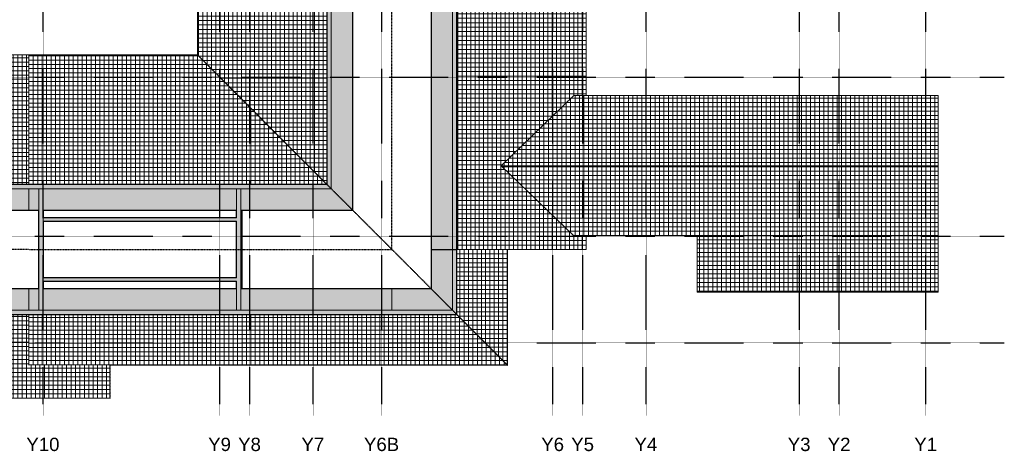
# Model space of a CAD drawing. Header units: millimetres. Extents: x -60431 to 6530, y -9675 to 36992.
# Tile 2 of 3: x -37811 to 6530, y -9675 to 9733. Entities that reach past the tile are written whole.
import ezdxf

# ---------------------------------------------------------------- set-up
doc = ezdxf.new("R2010")
doc.units = ezdxf.units.MM
doc.linetypes.add('Grid Line', pattern=[5, 2, -1, 1, -1])
doc.linetypes.add('Overhead', pattern=[3.96875, 2.38125, -1.5875])
doc.layers.add('IfcAnnotation', color=7, linetype='Continuous', lineweight=9, true_color=0x00a600)
for name, color, linetype, lineweight in [('IfcGrid', 7, 'Continuous', 9), ('IfcRoof', 7, 'Continuous', 9), ('IfcWall', 7, 'Continuous', 9), ('Roofs', 7, 'Continuous', 25)]:
    doc.layers.add(name, color=color, linetype=linetype, lineweight=lineweight)
doc.styles.add('Arial', font='arial.ttf', dxfattribs={"height": 600})
pattern_1 = [(0, (0, -371.15), (0, 193.185), []), (90, (0, -371.15), (-200, 1e-14), [])]
pattern_2 = [(0, (0, 0), (812.8, 203.2), [67.056, -542.544, 67.056, -542.544, -3251.2]), (0, (0, 0), (812.8, 203.2), [-1219.2, 67.056, -1152.144, 67.056, -542.544, -1422.4]), (0, (0, 0), (812.8, 203.2), [-3048, 67.056, -339.344, 67.056, -948.944]), (120, (304.8, 101.6), (-582.3764, 602.3054), [67.056, -542.544, 67.056, -542.544, -3251.2]), (120, (304.8, 101.6), (-582.3764, 602.3054), [-1219.2, 67.056, -1152.144, 67.056, -542.544, -1422.4]), (120, (304.8, 101.6), (-582.3764, 602.3054), [-3048, 67.056, -339.344, 67.056, -948.944]), (240, (406.4, 508), (-230.4236, -805.5054), [67.056, -542.544, 67.056, -542.544, -3251.2]), (240, (406.4, 508), (-230.4236, -805.5054), [-1219.2, 67.056, -1152.144, 67.056, -542.544, -1422.4]), (240, (406.4, 508), (-230.4236, -805.5054), [-3048, 67.056, -339.344, 67.056, -948.944])]

msp = doc.modelspace()

# ---------------------------------------------------------------- hatches: boundary and pattern name
at = {"layer": 'IfcRoof', "true_color": 0xc0c0c0}
for points in [[(-27850, 2132), (-23782, 2132), (-23782, 21400), (-23975, 21400), (-23975, 2325), (-37400, 2325), (-37400, 2132), (-28050, 2132)], [(-18318, -600), (-18318, 10600), (-19284, 10600), (-19284, -600)], [(-18125, -600), (-18125, 10600), (-18318, 10600), (-18318, -600)], [(-40362, 2132), (-37400, 2132), (-37400, 2325), (-58150, 2325), (-58150, 2132), (-45511, 2132)], [(-18125, -3525), (-18125, -600), (-18318, -600), (-18318, -3332)], [(-37400, -3525), (-37400, -3332), (-58150, -3332), (-58150, -3525), (-45511, -3525)], [(-36750, -3525), (-21050, -3525), (-21050, -3332), (-37400, -3332), (-37400, -3525), (-36950, -3525)], [(-18125, -3525), (-18318, -3332), (-21050, -3332), (-21050, -3525)]]:
    msp.add_hatch(color=9, dxfattribs=at).paths.add_polyline_path(points)
h = msp.add_hatch(color=9, dxfattribs=at)
h.paths.add_polyline_path([(-23782, 1166), (-22816, 1166), (-22816, 21400), (-23782, 21400), (-23782, 2132), (-27850, 2132), (-27850, 1166), (-23975, 1166)])
h.paths.add_polyline_path([(-30062, 1166), (-28050, 1166), (-28050, 2132), (-36750, 2132), (-36750, 1166), (-35212, 1166)])
h.paths.add_polyline_path([(-37400, 1166), (-36950, 1166), (-36950, 2132), (-37400, 2132)])
at = {"layer": 'IfcRoof', "true_color": 0x4e4e4e}
h = msp.add_hatch(dxfattribs=at)
h.set_pattern_fill('FP_4', color=251, style=0, pattern_type=2)
h.set_pattern_definition([(270, (-1741.04, 100), (193.185, 1e-14), []), (0, (-1741.04, 100), (0, 200), [])])
h.paths.add_polyline_path([(-23975, 2325), (-23975, 21400), (-28450, 21400), (-28450, 12000), (-29800, 12000), (-29800, 8150), (-24913, 3263)])
h = msp.add_hatch(dxfattribs=at)
h.set_pattern_fill('FP_7', color=251, style=0, pattern_type=2)
h.set_pattern_definition([(90, (-1079.12, 0), (-193.185, 1e-14), []), (180, (-1079.12, 0), (-2e-14, -200), [])])
h.paths.add_polyline_path([(-14613, -600), (-12300, -600), (-12300, 12), (-12853, 12), (-16136, 3168), (-12853, 6325), (-12300, 6325), (-12300, 10600), (-15096, 10600), (-15096, 10596), (-18125, 10596), (-18125, -600)])
h = msp.add_hatch(dxfattribs=at)
h.set_pattern_fill('FP_11', color=251, style=0, pattern_type=2)
h.set_pattern_definition([(180, (-5700, 290.77), (2e-14, -193.185), []), (270, (-5700, 290.77), (200, 1e-14), [])])
h.paths.add_polyline_path([(-37400, 2325), (-37400, 8150), (-58150, 8150), (-58150, 2325), (-40362, 2325)])
h = msp.add_hatch(dxfattribs=at)
h.set_pattern_fill('FP_5', color=251, style=0, pattern_type=2)
h.set_pattern_definition([(180, (0, 384.07), (2e-14, -193.185), []), (270, (0, 384.07), (200, 1e-14), [])])
h.paths.add_polyline_path([(-23975, 2325), (-29800, 8150), (-37400, 8150), (-37400, 2325), (-24913, 2325)])
h = msp.add_hatch(dxfattribs=at)
h.set_pattern_fill('FP_8', color=251, style=0, pattern_type=2)
h.set_pattern_definition([(180, (0, 230.3), (-2e-14, -192.656), []), (270, (0, 230.3), (200, 1e-14), [])])
h.paths.add_polyline_path([(3550, 3168), (3550, 6325), (-12853, 6325), (-16136, 3168), (-4314, 3168)])
h = msp.add_hatch(dxfattribs=at)
h.set_pattern_fill('FP_9', color=251, style=0, pattern_type=2)
h.set_pattern_definition([(0, (0, 226.55), (0, 192.656), []), (90, (0, 226.55), (-200, 1e-14), [])])
h.paths.add_polyline_path([(3550, -2525), (3550, 3168), (-16136, 3168), (-12853, 12), (-7300, 12), (-7300, -2525), (-4314, -2525)])
at = {"layer": 'IfcRoof', "lineweight": 5, "true_color": 0xc0c0c0}
h = msp.add_hatch(color=9, dxfattribs=at)
h.paths.add_polyline_path([(-40362, 1166), (-37400, 1166), (-37400, 2132), (-57150, 2132), (-57150, 1166), (-45511, 1166)])
h.paths.add_polyline_path([(-57404, 1166), (-57350, 1166), (-57350, 2132), (-58150, 2132), (-58150, 1166)])
for points in [[(-18318, -3332), (-18318, -600), (-19284, -600), (-19284, -2366), (-19198, -2452)], [(-21050, -3332), (-18318, -3332), (-19284, -2366), (-21050, -2366), (-21050, -2452)]]:
    msp.add_hatch(color=9, dxfattribs=at).paths.add_polyline_path(points)
at = {"layer": 'IfcRoof', "true_color": 0x4e4e4e}
h = msp.add_hatch(dxfattribs=at)
h.set_pattern_fill('FP_10', color=251, style=0, pattern_type=2)
h.set_pattern_definition([(90, (-985.82, 0), (-193.185, 1e-14), []), (180, (-985.82, 0), (-2e-14, -200), [])])
h.paths.add_polyline_path([(-15850, -5800), (-15850, -600), (-18125, -600), (-18125, -3525)])
at = {"layer": 'IfcRoof', "lineweight": 5, "true_color": 0xc0c0c0}
h = msp.add_hatch(color=9, dxfattribs=at)
h.paths.add_polyline_path([(-37400, -3332), (-37400, -2366), (-57150, -2366), (-57150, -3332), (-45511, -3332)])
h.paths.add_polyline_path([(-57385, -3332), (-57350, -3332), (-57350, -2366), (-58150, -2366), (-58150, -3332), (-57404, -3332)])
at = {"layer": 'IfcRoof', "true_color": 0xc0c0c0}
h = msp.add_hatch(color=9, dxfattribs=at)
h.paths.add_polyline_path([(-37400, -3332), (-36950, -3332), (-36950, -2366), (-37400, -2366), (-37400, -2452)])
h.paths.add_polyline_path([(-27815, -3332), (-21050, -3332), (-21050, -2366), (-27850, -2366), (-27850, -3332), (-27838, -3332)])
h.paths.add_polyline_path([(-36738, -3332), (-28050, -3332), (-28050, -2366), (-36750, -2366), (-36750, -3332)])
at = {"layer": 'IfcRoof', "true_color": 0x4e4e4e}
h = msp.add_hatch(dxfattribs=at)
h.set_pattern_fill('FP_12', color=251, style=0, pattern_type=2)
h.set_pattern_definition([(0, (-5700, -1490.77), (0, 193.185), []), (90, (-5700, -1490.77), (-200, 1e-14), [])])
h.paths.add_polyline_path([(-35212, -7282), (-33750, -7282), (-33750, -5800), (-37400, -5800), (-37400, -3525), (-58150, -3525), (-58150, -7282), (-45511, -7282)])
h = msp.add_hatch(dxfattribs=at)
h.set_pattern_fill('FP_6', color=251, style=0, pattern_type=2)
h.set_pattern_definition(pattern_1)
h.paths.add_polyline_path([(-33750, -5800), (-21050, -5800), (-21050, -3525), (-37400, -3525), (-37400, -5800), (-35212, -5800)])
h = msp.add_hatch(dxfattribs=at)
h.set_pattern_fill('FP_6', color=251, style=0, pattern_type=2)
h.set_pattern_definition(pattern_1)
h.paths.add_polyline_path([(-21050, -3525), (-21050, -5800), (-15850, -5800), (-18125, -3525)])
at = {"layer": 'IfcWall', "lineweight": 5, "true_color": 0xffffcc}
msp.add_hatch(color=7, dxfattribs=at).paths.add_polyline_path([(-36750, -3332), (-36750, 2132), (-36950, 2132), (-36950, -3332)])
at = {"layer": 'IfcWall', "lineweight": 5, "true_color": 0xffffcd}
for points in [[(-27850, -3332), (-27850, 2132), (-28050, 2132), (-28050, -3332)], [(-28063, 675), (-28050, 675), (-28050, 825), (-36750, 825), (-36750, 675), (-30062, 675)], [(-28063, -2025), (-28050, -2025), (-28050, -1875), (-36750, -1875), (-36750, -2025), (-30062, -2025)]]:
    msp.add_hatch(color=7, dxfattribs=at).paths.add_polyline_path(points)
at = {"layer": 'IfcWall', "true_color": 0x787878}
h = msp.add_hatch(dxfattribs=at)
h.set_pattern_fill('FP_1', color=8, style=0, pattern_type=2)
h.set_pattern_definition(pattern_2)
h.paths.add_polyline_path([(-36950, -2366), (-36950, 1166), (-36963, 1166), (-36963, -2366)])
h = msp.add_hatch(dxfattribs=at)
h.set_pattern_fill('FP_1', color=8, style=0, pattern_type=2)
h.set_pattern_definition(pattern_2)
h.paths.add_polyline_path([(-36738, -2366), (-36738, -2025), (-36750, -2025), (-36750, -2366)])
h.paths.add_polyline_path([(-36738, -1875), (-36738, 675), (-36750, 675), (-36750, -1875)])
h.paths.add_polyline_path([(-36750, 825), (-36738, 825), (-36738, 1166), (-36750, 1166), (-36750, 837)])
h = msp.add_hatch(dxfattribs=at)
h.set_pattern_fill('FP_1', color=8, style=0, pattern_type=2)
h.set_pattern_definition(pattern_2)
h.paths.add_polyline_path([(-28063, -2366), (-28050, -2366), (-28050, -2038), (-28063, -2038)])
h.paths.add_polyline_path([(-28050, -1863), (-28050, 662), (-28063, 662), (-28063, -1863)])
h.paths.add_polyline_path([(-28050, 837), (-28050, 1166), (-28063, 1166), (-28063, 837)])
at = {"layer": 'IfcWall', "lineweight": 5, "true_color": 0x787878}
msp.add_hatch(color=8, dxfattribs=at).paths.add_polyline_path([(-27838, -2366), (-27838, 1166), (-27850, 1166), (-27850, -2366)])
at = {"layer": 'IfcWall', "lineweight": 5, "true_color": 0xf0f0f0}
msp.add_hatch(color=7, dxfattribs=at).paths.add_polyline_path([(-27815, -2366), (-27815, 1166), (-27838, 1166), (-27838, -2366)])
at = {"layer": 'IfcWall', "true_color": 0xa62f11}
msp.add_hatch(color=24, dxfattribs=at).paths.add_polyline_path([(-27796, -2366), (-27796, 1166), (-27815, 1166), (-27815, -2366)])
at = {"layer": 'IfcWall', "true_color": 0x787878}
h = msp.add_hatch(dxfattribs=at)
h.set_pattern_fill('FP_1', color=8, style=0, pattern_type=2)
h.set_pattern_definition(pattern_2)
h.paths.add_polyline_path([(-28063, 825), (-28050, 825), (-28050, 837), (-36738, 837), (-36738, 825), (-30062, 825)])
h = msp.add_hatch(dxfattribs=at)
h.set_pattern_fill('FP_1', color=8, style=0, pattern_type=2)
h.set_pattern_definition(pattern_2)
h.paths.add_polyline_path([(-28063, 662), (-28050, 662), (-28050, 675), (-36738, 675), (-36738, 662), (-30062, 662)])
h = msp.add_hatch(dxfattribs=at)
h.set_pattern_fill('FP_1', color=8, style=0, pattern_type=2)
h.set_pattern_definition(pattern_2)
h.paths.add_polyline_path([(-28063, -1875), (-28050, -1875), (-28050, -1863), (-36738, -1863), (-36738, -1875), (-30062, -1875)])
h = msp.add_hatch(dxfattribs=at)
h.set_pattern_fill('FP_1', color=8, style=0, pattern_type=2)
h.set_pattern_definition(pattern_2)
h.paths.add_polyline_path([(-28063, -2038), (-28050, -2038), (-28050, -2025), (-36738, -2025), (-36738, -2038), (-30062, -2038)])

# ---------------------------------------------------------------- linework, layer by layer
at = {"layer": 'IfcAnnotation', "color": 7, "linetype": 'Overhead', "lineweight": 25}
for p, q in [((-21050, -600), (-21050, 10600)), ((-21050, -600), (-29800, 8150)), ((-21050, -600), (-29800, 8150)), ((-37400, -600), (-58150, -600)), ((-37400, -600), (-21050, -600)), ((-37400, -600), (-21050, -600)), ((-21050, -600), (-15850, -5800)), ((-33750, -5800), (-33750, -7300))]:
    msp.add_line(p, q, dxfattribs=at)
at = {"layer": 'IfcGrid', "color": 9, "linetype": 'Grid Line', "lineweight": 25, "true_color": 0xc0c0c0}
for p, q in [((-36750, -6068), (-36750, 34992)), ((-28800, -6068), (-28800, 34992)), ((-27450, -6068), (-27450, 34992)), ((-24600, -6068), (-24600, 34992)), ((-21500, -6068), (-21500, 34992)), ((-13800, -6068), (-13800, 34992)), ((-12450, -6068), (-12450, 34992)), ((-9600, -6068), (-9600, 34992)), ((-2700, -6068), (-2700, 34992)), ((-900, -6068), (-900, 34992)), ((3000, -6068), (3000, 34992)), ((-56340, 7150), (4530, 7150)), ((4530, 7150), (6530, 7150)), ((-56340, 0), (4530, 0)), ((4530, 0), (6530, 0)), ((-56340, -4800), (4530, -4800)), ((4530, -4800), (6530, -4800)), ((-36750, -8068), (-36750, -6068)), ((-28800, -8068), (-28800, -6068)), ((-27450, -8068), (-27450, -6068)), ((-24600, -8068), (-24600, -6068)), ((-21500, -8068), (-21500, -6068)), ((-13800, -8068), (-13800, -6068)), ((-12450, -8068), (-12450, -6068)), ((-9600, -8068), (-9600, -6068)), ((-2700, -8068), (-2700, -6068)), ((-900, -8068), (-900, -6068)), ((3000, -8068), (3000, -6068))]:
    msp.add_line(p, q, dxfattribs=at)
at = {"layer": 'IfcRoof'}
for p, q in [((-29800, 12000), (-29800, 8150)), ((-12300, 6325), (-12300, 10600)), ((-29800, 8150), (-58150, 8150)), ((-29800, 8150), (-23975, 2325)), ((-16136, 3168), (-12853, 6325)), ((3550, 6325), (-12853, 6325)), ((3550, -2525), (3550, 6325)), ((-12853, 12), (-16136, 3168)), ((-16136, 3168), (3550, 3168)), ((-12853, 12), (-7300, 12)), ((-12300, -600), (-12300, 12)), ((-7300, 12), (-7300, -2525)), ((-12300, -600), (-18125, -600)), ((-15850, -5800), (-15850, -600)), ((-7300, -2525), (3550, -2525)), ((-15850, -5800), (-18125, -3525)), ((-33750, -5800), (-15850, -5800)), ((-33750, -7282), (-33750, -5800)), ((-58150, -7282), (-33750, -7282))]:
    msp.add_line(p, q, dxfattribs=at)
at = {"layer": 'IfcWall'}
for p, q in [((-36950, 2132), (-36950, -3332)), ((-36750, 2132), (-36750, -3332)), ((-28050, 2132), (-28050, 825)), ((-27850, 2132), (-27850, -3332)), ((-36950, 1166), (-36963, 1166)), ((-36738, 1166), (-36750, 1166)), ((-28050, 1166), (-28063, 1166)), ((-27796, 1166), (-27850, 1166)), ((-27838, 1166), (-27838, -2366)), ((-27815, 1166), (-27815, -2366)), ((-28050, 825), (-36750, 825)), ((-28050, 675), (-36750, 675)), ((-28063, 837), (-28050, 837)), ((-28063, 662), (-28050, 662)), ((-28050, 675), (-28050, 662)), ((-28050, 662), (-28050, -1875)), ((-28050, -1875), (-36750, -1875)), ((-28050, -2025), (-36750, -2025)), ((-28063, -1863), (-28050, -1863)), ((-28063, -2038), (-28050, -2038)), ((-28050, -2025), (-28050, -3332)), ((-36963, -2366), (-36950, -2366)), ((-36750, -2366), (-36738, -2366)), ((-28063, -2366), (-28050, -2366)), ((-27850, -2366), (-27796, -2366))]:
    msp.add_line(p, q, dxfattribs=at)
at = {"layer": 'IfcWall', "lineweight": 18}
for p, q in [((-36963, 1166), (-36963, -2366)), ((-36738, 837), (-36738, 1166)), ((-28063, 1166), (-28063, 837)), ((-27796, -2366), (-27796, 1166)), ((-28063, 837), (-36738, 837)), ((-36738, -1863), (-36738, 662)), ((-36738, 662), (-28063, 662)), ((-28063, 662), (-28063, -1863)), ((-28063, -1863), (-36738, -1863)), ((-36738, -2366), (-36738, -2038)), ((-36738, -2038), (-28063, -2038)), ((-28063, -2038), (-28063, -2366))]:
    msp.add_line(p, q, dxfattribs=at)
at = {"layer": 'Roofs'}
for p, q in [((-23975, 21400), (-23975, 2325)), ((-22816, 1166), (-22816, 21400)), ((-19284, 10600), (-19284, -2366)), ((-18125, -3525), (-18125, 10600)), ((-23975, 2325), (-58150, 2325)), ((-57138, 1166), (-36963, 1166)), ((-36738, 1166), (-28063, 1166)), ((-27796, 1166), (-22816, 1166)), ((-19284, -600), (-18125, -600)), ((-36963, -2366), (-57138, -2366)), ((-28063, -2366), (-36738, -2366)), ((-19284, -2366), (-27796, -2366)), ((-58150, -3525), (-18125, -3525))]:
    msp.add_line(p, q, dxfattribs=at)
at = {"layer": 'Roofs', "lineweight": 9}
for p, q in [((-23782, 2132), (-23782, 21400)), ((-18318, 10600), (-18318, -3332)), ((-58150, 2132), (-23782, 2132)), ((-37400, 2132), (-37400, 1166)), ((-37400, -2366), (-37400, -3332)), ((-21050, -3332), (-21050, -2366)), ((-18318, -3332), (-19284, -2366)), ((-18318, -3332), (-58150, -3332))]:
    msp.add_line(p, q, dxfattribs=at)

# ---------------------------------------------------------------- texts
at = {"layer": 'IfcGrid', "char_height": 600, "attachment_point": 1, "style": 'Arial', "bg_fill": 3, "box_fill_scale": 1.25, "bg_fill_color": 256, "bg_fill_true_color": 13158600, "bg_fill_transparency": 0}
for s, insert, width in [('Y10', (-37511, -9065), 1827.85), ('Y9', (-29323, -9065), 1250.63), ('Y8', (-27973, -9065), 1250.63), ('Y7', (-25123, -9065), 1250.63), ('Y6B', (-22307, -9065), 1940.08), ('Y6', (-14323, -9065), 1250.63), ('Y5', (-12973, -9065), 1250.63), ('Y4', (-10123, -9065), 1250.63), ('Y3', (-3223, -9065), 1250.63), ('Y2', (-1423, -9065), 1250.63), ('Y1', (2477, -9065), 1250.63)]:
    msp.add_mtext(s, dxfattribs=dict(at, insert=insert, width=width))

doc.saveas('drawing.dxf')
